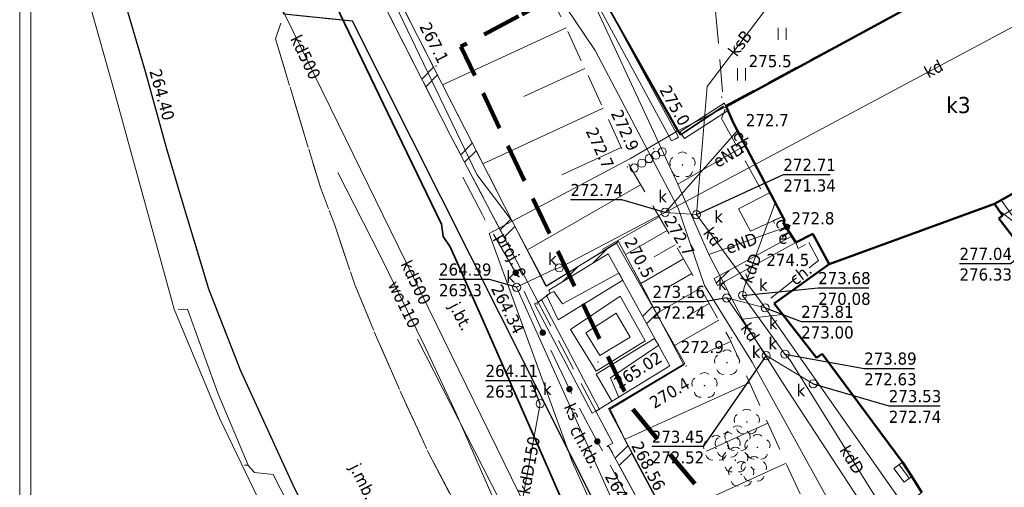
# Model space of a CAD drawing. Header units: metres. Extents: x 7555073 to 7555217, y 5506384 to 5506588.
# Tile 22 of 32: x 7555073 to 7555134, y 5506507 to 5506536. Entities that reach past the tile are written whole.
import ezdxf
from ezdxf.enums import TextEntityAlignment as Align

# ---------------------------------------------------------------- set-up
doc = ezdxf.new("R2010")
doc.units = ezdxf.units.M
doc.header["$LTSCALE"] = 2
doc.header["$MEASUREMENT"] = 0
for name, pattern in [('1.0_0.5', [1.5, 1, -0.5]), ('1.5_0.5', [2, 1.5, -0.5]), ('219-500', [0]), ('4', [1.8, 1.2, -0.6])]:
    doc.linetypes.add(name, pattern=pattern)
doc.layers.get('0').update_dxf_attribs({"color": 2, "linetype": 'CONTINUOUS', "lineweight": 5})
for name, color, linetype in [('000 Inne (niezydentyfikowane)', 7, 'CONTINUOUS'), ('218-kontur użytku gruntowego', 7, 'CONTINUOUS'), ('219-działka ewidencyjna', 7, 'CONTINUOUS'), ('312-budynek ewidencyjny', 7, 'CONTINUOUS'), ('312-oznaczenie budynku ewidencyjnego-Atr117', 7, 'CONTINUOUS'), ('352-schody', 7, 'CONTINUOUS'), ('chodnik', 7, 'CONTINUOUS'), ('chodnik-Atr17', 7, 'CONTINUOUS'), ('drzewo liściaste', 7, 'CONTINUOUS'), ('elektroenergetyczne urządzenie techniczne', 7, 'CONTINUOUS'), ('elektroenergetyczne urządzenie techniczne - ob. projektowany', 7, 'CONTINUOUS'), ('elektroenergetyczne urządzenie techniczne-Atr17', 7, 'CONTINUOUS'), ('inny rodzaj bloku', 7, 'CONTINUOUS'), ('jezdnia', 7, 'CONTINUOUS'), ('jezdnia-Atr17', 7, 'CONTINUOUS'), ('krawężnik', 7, 'CONTINUOUS'), ('Obszar opracowania', 7, 'CONTINUOUS'), ('obudowa ochronna przewodu', 7, 'CONTINUOUS'), ('ogrodzenie trwałe', 7, 'CONTINUOUS'), ('pikieta naturalna', 7, 'CONTINUOUS'), ('pikieta naturalna-Atr2', 7, 'CONTINUOUS'), ('pikieta sztuczna', 7, 'CONTINUOUS'), ('pikieta sztuczna-Atr2', 7, 'CONTINUOUS'), ('podpora (punkt)', 7, 'CONTINUOUS'), ('Prezentacja użytków', 7, 'CONTINUOUS'), ('przewód elektroenergetyczny podziemny', 7, 'CONTINUOUS'), ('przewód elektroenergetyczny podziemny - ob. projektowany', 7, 'CONTINUOUS'), ('przewód elektroenergetyczny podziemny - ob. projektowany-Atr1', 7, 'CONTINUOUS'), ('przewód elektroenergetyczny podziemny-Atr1', 7, 'CONTINUOUS'), ('przewód kanalizacyjny', 7, 'CONTINUOUS'), ('przewód kanalizacyjny-Atr1', 7, 'CONTINUOUS'), ('przewód telekomunikacyjny podziemny', 7, 'CONTINUOUS'), ('przewód wodociągowy', 7, 'CONTINUOUS'), ('przewód wodociągowy-Atr1', 7, 'CONTINUOUS'), ('Ramki i opis wydruku', 7, 'CONTINUOUS'), ('rzedna', 7, 'CONTINUOUS'), ('rzedna-Atr2', 7, 'CONTINUOUS'), ('rzedna-Atr3', 7, 'CONTINUOUS'), ('skarpa nieumocniona', 7, 'CONTINUOUS'), ('studnia kanalizacyjna', 7, 'CONTINUOUS'), ('studnia kanalizacyjna-Atr17', 7, 'CONTINUOUS'), ('trawnik', 7, 'CONTINUOUS'), ('właz do komory lub kanału - okrągły', 7, 'CONTINUOUS'), ('właz do komory lub kanału - okrągły-Atr17', 7, 'CONTINUOUS'), ('ściana oporowa (linia)', 7, 'CONTINUOUS'), ('ściana oporowa (poligon)', 7, 'CONTINUOUS')]:
    doc.layers.add(name, color=color, linetype=linetype)
doc.styles.get("Standard").update_dxf_attribs({"font": 'verdana.ttf', "width": 0.75})
doc.linetypes.add('902-500', pattern='A,3.75,0,[1,ksztalty.shx,S=0.5,R=0,X=0,Y=0],3.75', length=7.5)
doc.linetypes.add('otdn_500', pattern='A,5,0,[21,ksztalty.shx,S=0.5,R=0,X=0,Y=0]', length=5)

# ---------------------------------------------------------------- blocks, each defined once
blk = doc.blocks.new('TU04')
at = {"color": 0, "linetype": 'Continuous', "lineweight": 13}
for p, q in [((0, 0), (0, 0.75)), ((0.5, 0), (0.5, 0.75))]:
    blk.add_line(p, q, dxfattribs=at)
blk = doc.blocks.new('PW01')
at = {"linetype": 'Continuous', "lineweight": 13}
h = blk.add_hatch(color=0, dxfattribs=at)
edge = h.paths.add_edge_path()
edge.add_arc((0, 0), 0.045, 0, 360)
blk = doc.blocks.new('US22')
at = {"color": 0, "linetype": 'Continuous', "lineweight": 13}
blk.add_circle((0, 0), 0.25, dxfattribs=at)
blk = doc.blocks.new('IB04')
at = {"color": 0, "linetype": 'Continuous', "lineweight": 13}
blk.add_circle((0, 0), 0.25, dxfattribs=at)
blk = doc.blocks.new('OP021')
at = {"linetype": 'Continuous', "lineweight": 13}
h = blk.add_hatch(color=0, dxfattribs=at)
edge = h.paths.add_edge_path()
edge.add_arc((0, 0), 0.05, 0, 360)
at = {"color": 0, "linetype": 'Continuous', "lineweight": 13}
for centre, start, end in [((0, 0.4), 49.272, 130.728), ((-0.38, 0.124), 121.308, 202.548), ((0.38, 0.124), 337.452, 58.692), ((-0.235, -0.324), 193.221, 274.871), ((0.235, -0.324), 265.129, 346.779)]:
    blk.add_arc(centre, 0.4, start, end, dxfattribs=at)
blk = doc.blocks.new('US25')
at = {"linetype": 'Continuous', "lineweight": 0}
h = blk.add_hatch(color=0, dxfattribs=at)
edge = h.paths.add_edge_path()
edge.add_arc((0, 0), 0.2, 0, 360)
blk = doc.blocks.new('US15')
at = {"color": 0, "linetype": 'Continuous', "lineweight": 13}
blk.add_circle((0, 0), 0.25, dxfattribs=at)

msp = doc.modelspace()

# ---------------------------------------------------------------- linework, layer by layer
at = {"layer": '000 Inne (niezydentyfikowane)', "color": 7, "linetype": 'Continuous', "lineweight": 13}
for p, q in [((7555107.11, 5506535.2), (7555099.48, 5506531.68)), ((7555108.26, 5506532.7), (7555104.49, 5506530.97)), ((7555109.39, 5506530.24), (7555101.96, 5506526.81)), ((7555110.51, 5506527.82), (7555106.84, 5506526.13)), ((7555111.7, 5506525.52), (7555104.72, 5506521.49)), ((7555112.84, 5506523.54), (7555109.32, 5506521.51)), ((7555113.34, 5506522.68), (7555110.77, 5506521.2)), ((7555113.84, 5506521.81), (7555112.54, 5506521.06)), ((7555114.35, 5506520.93), (7555111.72, 5506519.41)), ((7555114.87, 5506520.04), (7555113.54, 5506519.27)), ((7555115.4, 5506519.13), (7555112.69, 5506517.56)), ((7555115.94, 5506518.18), (7555114.57, 5506517.39)), ((7555116.53, 5506517.16), (7555113.75, 5506515.56)), ((7555117.27, 5506515.84), (7555115.79, 5506515.17)), ((7555118.43, 5506513.28), (7555110.71, 5506509.78)), ((7555119.57, 5506510.78), (7555115.78, 5506509.06)), ((7555120.69, 5506508.31), (7555113.26, 5506504.94))]:
    msp.add_line(p, q, dxfattribs=at)
at = {"layer": '218-kontur użytku gruntowego', "color": 7, "linetype": 'Continuous', "lineweight": 18, "flags": 128}
for points in [[(7555087.72, 5506555.05), (7555101.58, 5506526.15)], [(7555101.58, 5506526.15), (7555087.72, 5506555.05)], [(7555079.19, 5506531.31), (7555075.79, 5506543.39)], [(7555075.79, 5506543.39), (7555079.19, 5506531.31)], [(7555139.41, 5506542.53), (7555117.17, 5506530.44)], [(7555117.17, 5506530.44), (7555139.41, 5506542.53)], [(7555082.9, 5506517.84), (7555079.19, 5506531.31)], [(7555079.19, 5506531.31), (7555082.9, 5506517.84)], [(7555117.17, 5506530.44), (7555113.97, 5506528.82)], [(7555113.97, 5506528.82), (7555117.17, 5506530.44)], [(7555113.97, 5506528.82), (7555111.07, 5506527.13)], [(7555111.07, 5506527.13), (7555113.97, 5506528.82)], [(7555111.07, 5506527.13), (7555103.77, 5506523.27)], [(7555103.77, 5506523.27), (7555111.07, 5506527.13)], [(7555101.58, 5506526.15), (7555103.77, 5506523.27)], [(7555103.77, 5506523.27), (7555101.58, 5506526.15)], [(7555103.77, 5506523.27), (7555105.86, 5506519.25)], [(7555105.86, 5506519.25), (7555103.77, 5506523.27)], [(7555105.86, 5506519.25), (7555110.22, 5506521.9)], [(7555110.22, 5506521.9), (7555105.86, 5506519.25)], [(7555110.22, 5506521.9), (7555114.43, 5506514.47)], [(7555114.43, 5506514.47), (7555110.22, 5506521.9)], [(7555085.72, 5506511.05), (7555082.9, 5506517.84)], [(7555082.9, 5506517.84), (7555085.72, 5506511.05)], [(7555114.43, 5506514.47), (7555109.72, 5506511.68)], [(7555109.72, 5506511.68), (7555114.43, 5506514.47)], [(7555109.72, 5506511.68), (7555115.9, 5506500.17)], [(7555115.9, 5506500.17), (7555109.72, 5506511.68)], [(7555090.44, 5506501.25), (7555085.72, 5506511.05)], [(7555085.72, 5506511.05), (7555090.44, 5506501.25)]]:
    msp.add_lwpolyline(points, dxfattribs=at)
at = {"layer": '219-działka ewidencyjna', "color": 7, "linetype": '219-500', "lineweight": 18, "flags": 128}
for points in [[(7555087.72, 5506555.05), (7555101.58, 5506526.15)], [(7555075.79, 5506543.39), (7555079.19, 5506531.31)], [(7555139.41, 5506542.53), (7555117.17, 5506530.44)], [(7555113.97, 5506528.82), (7555107.56, 5506540.28)], [(7555079.19, 5506531.31), (7555082.9, 5506517.84)], [(7555117.17, 5506530.44), (7555113.97, 5506528.82)], [(7555113.97, 5506528.82), (7555111.07, 5506527.13)], [(7555111.07, 5506527.13), (7555103.77, 5506523.27)], [(7555101.58, 5506526.15), (7555103.77, 5506523.27)], [(7555103.77, 5506523.27), (7555102.35, 5506522.51)], [(7555103.77, 5506523.27), (7555105.86, 5506519.25)], [(7555102.35, 5506522.51), (7555107.48, 5506508.42)], [(7555110.22, 5506521.9), (7555105.86, 5506519.25)], [(7555110.22, 5506521.9), (7555114.43, 5506514.47)], [(7555082.9, 5506517.84), (7555085.72, 5506511.05)], [(7555114.43, 5506514.47), (7555109.72, 5506511.68)], [(7555109.72, 5506511.68), (7555115.9, 5506500.17)], [(7555085.72, 5506511.05), (7555090.44, 5506501.25)], [(7555107.48, 5506508.42), (7555115.66, 5506490.19)]]:
    msp.add_lwpolyline(points, dxfattribs=at)
at = {"layer": '312-budynek ewidencyjny', "color": 7, "linetype": 'Continuous', "lineweight": 50, "flags": 128}
for points in [[(7555116.99, 5506530.34), (7555139.41, 5506542.53)], [(7555145.61, 5506531.04), (7555133.55, 5506524.34)], [(7555117.45, 5506529.31), (7555116.99, 5506530.34)], [(7555120.62, 5506523.29), (7555117.45, 5506529.31)], [(7555133.55, 5506524.34), (7555123.34, 5506520.62)], [(7555123.34, 5506520.62), (7555133.55, 5506524.34)], [(7555133.55, 5506524.34), (7555134.05, 5506523.62)], [(7555134.05, 5506523.62), (7555133.82, 5506523.43)], [(7555120.5, 5506523.18), (7555120.62, 5506523.29)], [(7555121.04, 5506522.34), (7555120.5, 5506523.18)], [(7555133.82, 5506523.43), (7555140.35, 5506514.98)], [(7555121.29, 5506521.94), (7555121.04, 5506522.34)], [(7555122.33, 5506522.49), (7555121.29, 5506521.94)], [(7555123.34, 5506520.62), (7555122.33, 5506522.49)], [(7555119.95, 5506518.17), (7555123.34, 5506520.62)], [(7555122.56, 5506514.83), (7555119.95, 5506518.17)], [(7555122.92, 5506515.08), (7555122.56, 5506514.83)], [(7555127.88, 5506508.37), (7555122.92, 5506515.08)], [(7555128.45, 5506507.49), (7555127.88, 5506508.37)], [(7555129.08, 5506506.51), (7555128.45, 5506507.49)]]:
    msp.add_lwpolyline(points, dxfattribs=at)
at = {"layer": '352-schody', "color": 7, "linetype": 'Continuous', "lineweight": 18, "flags": 128}
for points in [[(7555119.7, 5506525.03), (7555117.75, 5506524.03), (7555118.5, 5506522.65), (7555120.48, 5506523.56)], [(7555119.7, 5506525.03), (7555117.75, 5506524.03), (7555118.5, 5506522.65), (7555120.48, 5506523.56)], [(7555128.45, 5506507.49), (7555127.99, 5506507.14), (7555127.35, 5506507.98), (7555127.88, 5506508.37)], [(7555128.45, 5506507.49), (7555127.99, 5506507.14), (7555127.35, 5506507.98), (7555127.88, 5506508.37)]]:
    msp.add_lwpolyline(points, close=True, dxfattribs=at)
msp.add_lwpolyline([(7555127.679, 5506508.222), (7555128.301, 5506507.376)], dxfattribs=at)
at = {"layer": 'chodnik', "color": 7, "linetype": '1.0_0.5', "lineweight": 18, "flags": 128}
for points in [[(7555175.861, 5506449.126), (7555174.68, 5506449.74), (7555163.66, 5506457), (7555157.92, 5506460.76), (7555157.71, 5506460.45), (7555147.49, 5506466.66), (7555148.45, 5506468.34), (7555133.26, 5506478.27), (7555132.8, 5506477.59), (7555132.55, 5506477.17), (7555121.42, 5506483.74), (7555114.53, 5506493.69), (7555114.9, 5506493.96), (7555116.34, 5506494.9), (7555114.4, 5506498.05), (7555115.53, 5506498.67), (7555115.31, 5506499.1), (7555109.71, 5506509.41), (7555109.98, 5506509.55), (7555108.94, 5506511.52), (7555105.38, 5506518.27), (7555099.97, 5506528.55), (7555091.35, 5506545.48), (7555087, 5506554.34), (7555085.27, 5506559.01), (7555084.04, 5506563.32), (7555083.88, 5506564.97), (7555083.69, 5506566.231)], [(7555082.365, 5506565.564), (7555082.46, 5506564.73), (7555082.82, 5506562.22), (7555083.32, 5506559.79), (7555084.81, 5506554.16), (7555089.67, 5506536.05), (7555093.92, 5506535.62), (7555103.03, 5506517.49), (7555111.69, 5506500.22), (7555109.63, 5506492.28), (7555111.51, 5506489.79), (7555114.08, 5506486.71), (7555116.81, 5506483.75), (7555119.75, 5506481.04), (7555122.95, 5506478.63), (7555126.27, 5506476.37), (7555129.29, 5506476.48), (7555154.37, 5506460.04), (7555161.08, 5506455.79), (7555173.324, 5506447.754)]]:
    msp.add_lwpolyline(points, dxfattribs=at)
for points in [[(7555116.7, 5506529.61), (7555119.34, 5506524.85), (7555119.7, 5506525.03), (7555117.45, 5506529.31), (7555116.99, 5506530.34)], [(7555120.9, 5506522.58), (7555120.5, 5506523.18), (7555120.62, 5506523.29), (7555120.48, 5506523.56), (7555119.9, 5506523.3), (7555120.45, 5506522.25)], [(7555122.09, 5506521.94), (7555122.69, 5506520.83), (7555119.6, 5506518.4), (7555119.95, 5506518.17), (7555123.34, 5506520.62), (7555122.33, 5506522.49), (7555121.29, 5506521.94), (7555121.44, 5506521.58)], [(7555159.19, 5506470.98), (7555159.99, 5506471.91), (7555142.97, 5506486.48), (7555143.85, 5506487.27), (7555147.59, 5506489.95), (7555160.87, 5506472.52), (7555161.29, 5506472.78), (7555158.12, 5506476.95), (7555147.77, 5506490.76), (7555143.45, 5506487.59), (7555137.73, 5506494.34), (7555136.98, 5506493.65), (7555135.39, 5506495.58), (7555136.14, 5506496.25), (7555128.26, 5506505.93), (7555129.08, 5506506.51), (7555128.8, 5506506.94), (7555127.66, 5506505.91), (7555129.22, 5506503.95), (7555126.32, 5506501.53), (7555126.16, 5506500.11), (7555133.37, 5506491.32), (7555134.73, 5506490.91), (7555137.32, 5506487.7), (7555139.68, 5506487.63)]]:
    msp.add_lwpolyline(points, close=True, dxfattribs=at)
at = {"layer": 'inny rodzaj bloku', "color": 7, "linetype": 'Continuous', "lineweight": 18, "flags": 128}
msp.add_lwpolyline([(7555137.83, 5506526.72), (7555138.45, 5506525.7), (7555138.55, 5506525.74), (7555139.05, 5506524.8), (7555135.52, 5506522.98), (7555134.88, 5506524.14), (7555134.05, 5506523.62), (7555133.55, 5506524.34)], close=True, dxfattribs=at)
at = {"layer": 'jezdnia', "color": 7, "linetype": '1.5_0.5', "lineweight": 18, "flags": 128}
for points in [[(7555173.324, 5506447.754), (7555161.08, 5506455.79), (7555154.37, 5506460.04), (7555129.29, 5506476.48), (7555126.27, 5506476.37), (7555122.95, 5506478.63), (7555119.75, 5506481.04), (7555116.81, 5506483.75), (7555114.08, 5506486.71), (7555111.51, 5506489.79), (7555109.63, 5506492.28), (7555106.87, 5506495.72), (7555105.56, 5506497.61), (7555103.67, 5506500.24), (7555102.27, 5506502.4), (7555100.93, 5506504.53), (7555098.56, 5506509.03), (7555097.92, 5506510.46), (7555096.83, 5506512.83), (7555095.2, 5506516.55), (7555094.04, 5506519.39), (7555092.8, 5506523.08), (7555091.93, 5506525.34), (7555089.16, 5506534.52), (7555089.67, 5506536.05), (7555084.81, 5506554.16), (7555083.32, 5506559.79), (7555082.82, 5506562.22), (7555082.46, 5506564.73), (7555082.365, 5506565.564)], [(7555074.05, 5506556.67), (7555074.44, 5506555.31), (7555074.97, 5506553.37), (7555077.19, 5506545.88), (7555081.14, 5506532.42), (7555082.42, 5506527.79), (7555083.3, 5506524.88), (7555085.05, 5506519.06), (7555087, 5506514.06)], [(7555087, 5506514.06), (7555089.09, 5506509.48), (7555090.25, 5506506.95), (7555092.14, 5506503.13), (7555093.15, 5506501.24), (7555095.88, 5506496.77), (7555097.63, 5506494.1), (7555099.95, 5506490.75), (7555101.78, 5506488.39), (7555105.05, 5506484.55), (7555109.59, 5506479.53), (7555116.82, 5506472.99), (7555120.82, 5506470.16), (7555136.29, 5506460.07), (7555161.06, 5506444.05), (7555162.74, 5506442.7), (7555163.228, 5506442.289)]]:
    msp.add_lwpolyline(points, dxfattribs=at)
msp.add_lwpolyline([(7555089.16, 5506534.52), (7555091.93, 5506525.34), (7555092.8, 5506523.08), (7555094.04, 5506519.39), (7555095.2, 5506516.55), (7555096.83, 5506512.83), (7555097.92, 5506510.46), (7555098.56, 5506509.03), (7555100.93, 5506504.53), (7555102.27, 5506502.4), (7555103.67, 5506500.24), (7555105.56, 5506497.61), (7555106.87, 5506495.72), (7555108.37, 5506493.8), (7555109.63, 5506492.28), (7555111.69, 5506500.22), (7555103.03, 5506517.49), (7555093.92, 5506535.62), (7555089.67, 5506536.05)], close=True, dxfattribs=at)
at = {"layer": 'krawężnik', "color": 7, "linetype": 'Continuous', "lineweight": 25, "flags": 128}
for points in [[(7555109.63, 5506492.28), (7555111.69, 5506500.22), (7555103.03, 5506517.49), (7555093.92, 5506535.62), (7555089.67, 5506536.05), (7555084.81, 5506554.16), (7555083.32, 5506559.79), (7555082.82, 5506562.22), (7555082.46, 5506564.73), (7555082.365, 5506565.564)], [(7555161.06, 5506444.05), (7555136.29, 5506460.07), (7555120.82, 5506470.16), (7555116.82, 5506472.99), (7555109.59, 5506479.53), (7555105.05, 5506484.55), (7555101.78, 5506488.39), (7555099.95, 5506490.75), (7555097.63, 5506494.1), (7555095.88, 5506496.77), (7555093.15, 5506501.24), (7555092.14, 5506503.13), (7555090.25, 5506506.95), (7555089.09, 5506509.48), (7555087, 5506514.06), (7555085.05, 5506519.06), (7555083.3, 5506524.88), (7555082.42, 5506527.79), (7555081.14, 5506532.42), (7555077.19, 5506545.88), (7555074.97, 5506553.37), (7555074.44, 5506555.31), (7555074.05, 5506556.67)]]:
    msp.add_lwpolyline(points, dxfattribs=at)
at = {"layer": 'Obszar opracowania', "color": 132, "linetype": '4', "lineweight": 200, "flags": 128}
msp.add_lwpolyline([(7555104.38, 5506536.04), (7555165.53, 5506571.36), (7555193.87, 5506521.52), (7555132.86, 5506485.46), (7555111.22, 5506511.66), (7555100.61, 5506534.05)], close=True, dxfattribs=at)
at = {"layer": 'obudowa ochronna przewodu', "color": 7, "linetype": 'Continuous', "lineweight": 35, "flags": 128}
msp.add_lwpolyline([(7555137.83, 5506471.38), (7555127.82, 5506477.91), (7555124.92, 5506479.75), (7555117.5, 5506484.63), (7555117.05, 5506485.23), (7555116.65, 5506485.86), (7555113.21, 5506491.31), (7555108.84, 5506501.47), (7555105.82, 5506508.4), (7555101.91, 5506517.26), (7555099.95, 5506521.69), (7555099.52, 5506522.32), (7555099.41, 5506523.09), (7555096.36, 5506529.39), (7555092.07, 5506538.3), (7555089, 5506544.57), (7555087.25, 5506548.35), (7555086.82, 5506548.98), (7555086.37, 5506548.75), (7555080.31, 5506546.77), (7555075.78, 5506545.21), (7555075.44, 5506544.62)], dxfattribs=at)
at = {"layer": 'ogrodzenie trwałe', "color": 7, "linetype": '902-500', "lineweight": 35, "flags": 128}
msp.add_lwpolyline([(7555116.85, 5506530.36), (7555114.16, 5506528.6), (7555107.56, 5506540.28), (7555114.1, 5506544.15), (7555116.2, 5506545.36), (7555122.19, 5506548.8), (7555127.41, 5506551.61), (7555138, 5506557.6)], dxfattribs=at)
at = {"layer": 'Prezentacja użytków', "color": 7, "linetype": 'Continuous', "lineweight": 18, "flags": 128}
msp.add_lwpolyline([(7555074.05, 5506384.04), (7555074.05, 5506587.51), (7555216.16, 5506587.51)], dxfattribs=at)
at = {"layer": 'przewód elektroenergetyczny podziemny', "color": 7, "linetype": 'Continuous', "lineweight": 18, "flags": 128}
for points in [[(7555099.146, 5506574.015), (7555099.32, 5506572.44), (7555101.46, 5506565.96), (7555104.01, 5506557.55), (7555102.65, 5506549.38), (7555106.16, 5506542.36), (7555108.75, 5506536.87), (7555112.47, 5506528.84), (7555114, 5506525.56), (7555115.92, 5506521.2), (7555117.99, 5506517.22), (7555120.46, 5506513.3), (7555125.9, 5506504.99), (7555127.31, 5506505.15), (7555130.94, 5506500.1), (7555136.78, 5506492.25)], [(7555097.568, 5506573.22), (7555097.89, 5506571.17), (7555098.88, 5506570.52), (7555102.27, 5506561.75), (7555101.8, 5506559.45), (7555100.75, 5506551.67), (7555103.1, 5506543.81), (7555105.88, 5506538.32), (7555108.9, 5506533.81), (7555114.02, 5506524.06), (7555115.65, 5506519.29), (7555118.59, 5506514.55), (7555124.82, 5506503.3), (7555132.75, 5506494.33), (7555137.29, 5506489.55), (7555145.5, 5506481.21), (7555148.63, 5506477.92), (7555148.95, 5506476.7), (7555151.48, 5506474.69), (7555159.67, 5506468.89), (7555164.33, 5506467.71), (7555187.39, 5506466), (7555198.75, 5506465.17), (7555203.809, 5506464.252)], [(7555118.19, 5506527.97), (7555114, 5506525.56)], [(7555133.96, 5506524.57), (7555136.47, 5506521.13), (7555144.25, 5506522.54)], [(7555115.92, 5506521.2), (7555120.74, 5506522.91)], [(7555083.15, 5506517.8), (7555083.73, 5506517.84), (7555085.6, 5506512.65), (7555087.46, 5506508.19), (7555087.25, 5506508.19), (7555087.47, 5506508.18), (7555087.86, 5506507.74), (7555089.02, 5506507.62), (7555091.88, 5506502.02), (7555095.95, 5506495.54), (7555095.7, 5506494.43), (7555098.43, 5506490.4), (7555101.63, 5506486.23), (7555101.35, 5506485.92), (7555101.64, 5506486.22), (7555103.88, 5506483.76), (7555108.34, 5506478.58), (7555109.7, 5506478.53), (7555111.46, 5506476.68), (7555116.22, 5506472.78), (7555116.28, 5506471.16)], [(7555120.47, 5506517.51), (7555117.99, 5506517.22)]]:
    msp.add_lwpolyline(points, dxfattribs=at)
at = {"layer": 'przewód elektroenergetyczny podziemny - ob. projektowany', "color": 7, "linetype": '1.5_0.5', "lineweight": 18, "flags": 128}
msp.add_lwpolyline([(7555100.73, 5506525.99), (7555101.93, 5506523.65), (7555103.99, 5506520.08), (7555105.66, 5506516.38), (7555107.31, 5506512.89), (7555109.03, 5506509.66), (7555110.94, 5506506.15), (7555112.71, 5506502.63), (7555114.62, 5506499.23), (7555114, 5506498.09), (7555115.06, 5506496.2), (7555115.75, 5506495.07), (7555114.09, 5506493.7), (7555115.15, 5506491.85), (7555117.43, 5506488.56), (7555119.7, 5506485.16), (7555120.98, 5506483.53), (7555123.54, 5506481.91), (7555126.8, 5506479.87), (7555130.35, 5506477.77), (7555135.47, 5506476.11), (7555138.71, 5506473.92), (7555142.17, 5506471.73), (7555145.52, 5506469.65), (7555146.14, 5506466.67), (7555148.82, 5506465.04), (7555152.09, 5506462.91), (7555155.52, 5506460.8), (7555158.73, 5506458.85), (7555162.27, 5506457.2)], dxfattribs=at)
at = {"layer": 'przewód kanalizacyjny', "color": 7, "linetype": 'Continuous', "lineweight": 18, "flags": 128}
for points in [[(7555116.08, 5506482.61), (7555107.45, 5506499.8), (7555087.43, 5506540.77), (7555080.593, 5506564.671)], [(7555141.16, 5506555.69), (7555122.61, 5506540.54), (7555115.81, 5506531.58), (7555115.15, 5506523.67)], [(7555113.22, 5506523.81), (7555143.17, 5506539.82)], [(7555113.22, 5506523.81), (7555113.42, 5506524.03), (7555117.68, 5506528.86)], [(7555120.01, 5506524.4), (7555118.09, 5506519.17), (7555118, 5506518.68)], [(7555114.72, 5506495.39), (7555114.6, 5506495.66), (7555114.52, 5506495.85), (7555104.05, 5506519.18), (7555106.38, 5506520.31), (7555106.68, 5506520.38), (7555106.94, 5506520.52), (7555107.12, 5506520.61), (7555112.96, 5506523.68), (7555113.22, 5506523.81)], [(7555113.22, 5506523.81), (7555115.15, 5506523.67)], [(7555115.15, 5506523.67), (7555119.4, 5506517.91)], [(7555133.84, 5506523.92), (7555136.23, 5506522.08)], [(7555133.03, 5506495.32), (7555132.76, 5506495.74), (7555120.94, 5506514.67), (7555120.62, 5506515.05), (7555120.33, 5506515.46), (7555118.29, 5506518.28), (7555118, 5506518.68)], [(7555119.4, 5506517.91), (7555117.02, 5506518.52), (7555119.46, 5506514.96), (7555122.36, 5506513.22)], [(7555119.4, 5506517.91), (7555128.03, 5506505.61), (7555135.29, 5506496.56), (7555143.02, 5506486.94)], [(7555105.5, 5506511.99), (7555103.35, 5506500.23)]]:
    msp.add_lwpolyline(points, dxfattribs=at)
at = {"layer": 'przewód telekomunikacyjny podziemny', "color": 7, "linetype": 'Continuous', "lineweight": 18, "flags": 128}
msp.add_lwpolyline([(7555137.83, 5506471.38), (7555127.82, 5506477.91), (7555124.92, 5506479.75), (7555117.5, 5506484.63), (7555117.05, 5506485.23), (7555116.65, 5506485.86), (7555113.21, 5506491.31), (7555108.84, 5506501.47), (7555105.82, 5506508.4), (7555101.91, 5506517.26), (7555099.95, 5506521.69), (7555099.52, 5506522.32), (7555099.41, 5506523.09), (7555096.36, 5506529.39), (7555092.07, 5506538.3), (7555089, 5506544.57), (7555087.25, 5506548.35), (7555086.82, 5506548.98), (7555086.37, 5506548.75), (7555080.31, 5506546.77), (7555075.78, 5506545.21), (7555075.44, 5506544.62)], dxfattribs=at)
at = {"layer": 'przewód wodociągowy', "color": 7, "linetype": 'Continuous', "lineweight": 18, "flags": 128}
for points in [[(7555119.96, 5506478.55), (7555116.45, 5506481.09), (7555113.05, 5506485.12), (7555111.54, 5506488.14), (7555107.55, 5506495.51), (7555103.81, 5506503.38), (7555100.31, 5506511.38), (7555098.44, 5506515.4), (7555095.57, 5506521.22), (7555093.01, 5506526.28)], [(7555167.101, 5506444.386), (7555156.13, 5506452.09), (7555149.33, 5506456.7), (7555141.48, 5506462.48), (7555136.35, 5506466.27), (7555127.09, 5506472.21), (7555119.36, 5506477.84), (7555116.83, 5506479.95), (7555111.26, 5506488.78), (7555108.55, 5506492.88), (7555104.97, 5506502.19), (7555100.47, 5506510.97), (7555097.92, 5506515.98)]]:
    msp.add_lwpolyline(points, dxfattribs=at)
at = {"layer": 'Ramki i opis wydruku', "color": 7, "linetype": 'Continuous', "lineweight": 13, "flags": 128}
for points in [[(7555073.36, 5506383.53), (7555216.86, 5506383.53), (7555216.86, 5506588.03), (7555073.36, 5506588.03)], [(7555216.16, 5506429.04), (7555131.16, 5506429.04), (7555131.16, 5506384.04), (7555074.05, 5506384.04), (7555074.05, 5506587.51), (7555216.16, 5506587.51)]]:
    msp.add_lwpolyline(points, close=True, dxfattribs=at)
at = {"layer": 'rzedna-Atr2', "color": 7, "flags": 128}
for points in [[(7555115.15, 5506523.67), (7555120.52, 5506526.14), (7555123.406, 5506526.14)], [(7555113.22, 5506523.81), (7555110.55, 5506524.58), (7555107.372, 5506524.58)], [(7555136.23, 5506522.08), (7555134.57, 5506520.64), (7555131.398, 5506520.64)], [(7555104.05, 5506519.18), (7555102.37, 5506519.67), (7555099.256, 5506519.67)], [(7555118, 5506518.68), (7555122.67, 5506519.14), (7555125.805, 5506519.14)], [(7555117.02, 5506518.52), (7555115.62, 5506518.29), (7555112.442, 5506518.29)], [(7555119.4, 5506517.91), (7555121.62, 5506517.06), (7555124.755, 5506517.06)], [(7555120.62, 5506515.05), (7555125.51, 5506514.17), (7555128.624, 5506514.17)], [(7555119.46, 5506514.96), (7555115.57, 5506509.34), (7555112.392, 5506509.34)], [(7555105.5, 5506511.99), (7555104.95, 5506513.41), (7555102.128, 5506513.41)], [(7555122.36, 5506513.22), (7555127.03, 5506511.85), (7555130.208, 5506511.85)]]:
    msp.add_lwpolyline(points, dxfattribs=at)
at = {"layer": 'skarpa nieumocniona', "color": 7, "linetype": '1.0_0.5', "lineweight": 18, "flags": 128}
msp.add_lwpolyline([(7555099.5, 5506556.79), (7555106.07, 5506543.41), (7555105.2, 5506540.55), (7555104.96, 5506539.64), (7555106.82, 5506535.82), (7555111.04, 5506526.67), (7555117.19, 5506516.02), (7555123.81, 5506501.44), (7555138.09, 5506485.05), (7555148.91, 5506477.64), (7555157.02, 5506471.33), (7555168.37, 5506463.08), (7555176.2, 5506461.32), (7555186.76, 5506455.03), (7555176.28, 5506449.36), (7555175.42, 5506450.03), (7555164.19, 5506457.57), (7555162.21, 5506459.2), (7555158.63, 5506462.32), (7555158.37, 5506461.96), (7555149.03, 5506467.6), (7555149.89, 5506469.1), (7555133.68, 5506479.81), (7555133.55, 5506479.65), (7555133.32, 5506479.81), (7555132.62, 5506478.81), (7555122.86, 5506485.17), (7555116.17, 5506493.96), (7555118.98, 5506495.88), (7555116.56, 5506500.34), (7555115.87, 5506500.02), (7555110.72, 5506509.75), (7555110.54, 5506510.16), (7555109.82, 5506511.66), (7555114.37, 5506514.39), (7555110.34, 5506522.02), (7555105.9, 5506519.26), (7555103.77, 5506523.27), (7555096.03, 5506538.44), (7555090.24, 5506549.78), (7555087.72, 5506555.05), (7555086.08, 5506559.53), (7555084.89, 5506563.61), (7555084.6, 5506564.92), (7555085.81, 5506565.97), (7555086.18, 5506566.02), (7555093.86, 5506566.99)], close=True, dxfattribs=at)
msp.add_lwpolyline([(7555099.5, 5506556.79), (7555106.07, 5506543.41), (7555105.2, 5506540.55), (7555104.96, 5506539.64), (7555106.82, 5506535.82), (7555111.04, 5506526.67), (7555117.19, 5506516.02), (7555123.81, 5506501.44), (7555138.09, 5506485.05), (7555148.91, 5506477.64), (7555157.02, 5506471.33), (7555168.37, 5506463.08), (7555176.2, 5506461.32), (7555186.76, 5506455.03), (7555176.28, 5506449.36), (7555175.42, 5506450.03), (7555164.19, 5506457.57), (7555162.21, 5506459.2), (7555158.63, 5506462.32), (7555158.37, 5506461.96), (7555149.03, 5506467.6), (7555149.89, 5506469.1), (7555133.68, 5506479.81), (7555133.55, 5506479.65), (7555133.32, 5506479.81), (7555132.62, 5506478.81), (7555122.86, 5506485.17), (7555116.17, 5506493.96), (7555118.98, 5506495.88), (7555116.56, 5506500.34), (7555115.87, 5506500.02), (7555110.72, 5506509.75), (7555110.54, 5506510.16), (7555109.82, 5506511.66), (7555114.37, 5506514.39), (7555110.34, 5506522.02), (7555105.9, 5506519.26), (7555103.77, 5506523.27), (7555096.03, 5506538.44), (7555090.24, 5506549.78), (7555087.72, 5506555.05), (7555086.08, 5506559.53), (7555084.89, 5506563.61), (7555084.6, 5506564.92), (7555085.81, 5506565.97), (7555086.18, 5506566.02), (7555093.86, 5506566.99)], close=True, dxfattribs=at)
at = {"layer": 'trawnik', "color": 7, "linetype": '1.0_0.5', "lineweight": 18, "flags": 128}
msp.add_lwpolyline([(7555116.84, 5506541.97), (7555116.33, 5506541.34), (7555116.09, 5506540.59), (7555116.26, 5506539.52), (7555116.43, 5506538.52), (7555116.22, 5506537.54), (7555116.85, 5506530.36), (7555132.98, 5506539.04), (7555132.55, 5506539.83), (7555132.12, 5506541.33), (7555131.61, 5506543.14), (7555131.58, 5506544.44), (7555129.95, 5506544.08), (7555128.2, 5506543.13), (7555127.44, 5506544.68), (7555128.47, 5506545.44), (7555129.72, 5506545.85), (7555129.22, 5506546.94), (7555129.66, 5506548.11), (7555129.25, 5506548.39), (7555129, 5506549.11), (7555128.95, 5506549.94), (7555129.17, 5506550.6), (7555129.71, 5506551.27), (7555130.52, 5506551.77), (7555136.16, 5506555.12), (7555137.18, 5506556.68), (7555138, 5506557.6), (7555127.41, 5506551.61), (7555122.19, 5506548.8), (7555116.2, 5506545.36), (7555116.99, 5506544), (7555117.24, 5506543.34), (7555117.32, 5506542.68)], close=True, dxfattribs=at)
at = {"layer": 'ściana oporowa (linia)', "color": 0, "lineweight": 18}
for p, q in [((7555113.61, 5506528.221), (7555107.22, 5506540.031)), ((7555117.126, 5506530.13), (7555116.99, 5506530.34)), ((7555117.126, 5506530.13), (7555114.406, 5506528.37)), ((7555114.406, 5506528.37), (7555114.27, 5506528.58)), ((7555113.61, 5506528.221), (7555113.83, 5506528.34)), ((7555106.887, 5506518.156), (7555110.354, 5506520.056)), ((7555110.354, 5506520.056), (7555110.48, 5506519.84)), ((7555106.339, 5506518.93), (7555106.12, 5506518.81)), ((7555106.339, 5506518.93), (7555106.887, 5506518.156)), ((7555105.601, 5506518.387), (7555105.38, 5506518.27)), ((7555105.601, 5506518.387), (7555109.161, 5506511.637)), ((7555107.377, 5506516.584), (7555110.434, 5506518.631)), ((7555110.434, 5506518.631), (7555111.987, 5506515.871)), ((7555108.965, 5506513.992), (7555107.377, 5506516.584)), ((7555108.959, 5506513.819), (7555112.555, 5506516.02)), ((7555111.987, 5506515.871), (7555108.965, 5506513.992)), ((7555112.555, 5506516.02), (7555112.69, 5506515.81)), ((7555109.918, 5506512.146), (7555108.959, 5506513.819)), ((7555109.918, 5506512.146), (7555110.14, 5506512.26)), ((7555109.161, 5506511.637), (7555108.94, 5506511.52))]:
    msp.add_line(p, q, dxfattribs=at)
at = {"layer": 'ściana oporowa (linia)', "color": 0, "linetype": 'otdn_500', "lineweight": 18}
for p, q in [((7555114.05, 5506528.459), (7555107.66, 5506540.269)), ((7555116.854, 5506530.55), (7555114.134, 5506528.79)), ((7555116.854, 5506530.55), (7555116.99, 5506530.34)), ((7555114.05, 5506528.459), (7555113.83, 5506528.34)), ((7555114.134, 5506528.79), (7555114.27, 5506528.58)), ((7555106.613, 5506517.164), (7555110.606, 5506519.624)), ((7555110.606, 5506519.624), (7555110.48, 5506519.84)), ((7555105.901, 5506518.69), (7555106.12, 5506518.81)), ((7555105.901, 5506518.69), (7555106.613, 5506517.164)), ((7555105.159, 5506518.153), (7555105.38, 5506518.27)), ((7555105.159, 5506518.153), (7555108.719, 5506511.403)), ((7555108.323, 5506516.376), (7555110.186, 5506517.589)), ((7555110.186, 5506517.589), (7555111.053, 5506516.109)), ((7555109.195, 5506514.968), (7555108.323, 5506516.376)), ((7555111.053, 5506516.109), (7555109.195, 5506514.968)), ((7555112.825, 5506515.599), (7555112.69, 5506515.81)), ((7555109.841, 5506513.581), (7555112.825, 5506515.599)), ((7555110.362, 5506512.374), (7555109.841, 5506513.581)), ((7555110.362, 5506512.374), (7555110.14, 5506512.26)), ((7555108.719, 5506511.403), (7555108.94, 5506511.52))]:
    msp.add_line(p, q, dxfattribs=at)
at = {"layer": 'ściana oporowa (poligon)', "color": 7, "linetype": 'Continuous', "lineweight": 18, "flags": 128}
for points in [[(7555091.35, 5506545.48), (7555099.97, 5506528.55), (7555105.38, 5506518.27), (7555106.12, 5506518.81), (7555106.03, 5506519.01), (7555109.71, 5506521.25), (7555113.5, 5506514.32), (7555108.94, 5506511.52), (7555109.98, 5506509.55), (7555109.71, 5506509.41), (7555115.31, 5506499.1), (7555116.3, 5506499.63), (7555118.24, 5506496.04), (7555117.93, 5506495.85), (7555116.34, 5506494.9), (7555114.9, 5506493.96), (7555122.15, 5506484.47), (7555132.8, 5506477.59), (7555133.26, 5506478.27), (7555133.6, 5506478.77), (7555148.78, 5506468.92)], [(7555091.35, 5506545.48), (7555099.97, 5506528.55), (7555105.38, 5506518.27), (7555106.12, 5506518.81), (7555106.03, 5506519.01), (7555109.71, 5506521.25), (7555113.5, 5506514.32), (7555108.94, 5506511.52), (7555109.98, 5506509.55), (7555109.71, 5506509.41), (7555115.31, 5506499.1), (7555116.3, 5506499.63), (7555118.24, 5506496.04), (7555117.93, 5506495.85), (7555116.34, 5506494.9), (7555114.9, 5506493.96), (7555122.15, 5506484.47), (7555132.8, 5506477.59), (7555133.26, 5506478.27), (7555133.6, 5506478.77), (7555148.78, 5506468.92)], [(7555149.89, 5506469.1), (7555133.68, 5506479.81), (7555133.55, 5506479.65), (7555133.32, 5506479.81), (7555132.62, 5506478.81), (7555122.86, 5506485.17), (7555116.17, 5506493.96), (7555118.98, 5506495.88), (7555116.56, 5506500.34), (7555115.87, 5506500.02), (7555110.72, 5506509.75), (7555110.54, 5506510.16), (7555109.82, 5506511.66), (7555114.37, 5506514.39), (7555110.34, 5506522.02), (7555105.9, 5506519.26), (7555103.77, 5506523.27), (7555096.03, 5506538.44)], [(7555149.89, 5506469.1), (7555133.68, 5506479.81), (7555133.55, 5506479.65), (7555133.32, 5506479.81), (7555132.62, 5506478.81), (7555122.86, 5506485.17), (7555116.17, 5506493.96), (7555118.98, 5506495.88), (7555116.56, 5506500.34), (7555115.87, 5506500.02), (7555110.72, 5506509.75), (7555110.54, 5506510.16), (7555109.82, 5506511.66), (7555114.37, 5506514.39), (7555110.34, 5506522.02), (7555105.9, 5506519.26), (7555103.77, 5506523.27), (7555096.03, 5506538.44)], [(7555098.194, 5506532.039), (7555098.923, 5506532.769)], [(7555098.432, 5506531.571), (7555099.162, 5506532.301)], [(7555100.593, 5506527.367), (7555101.312, 5506528.087)], [(7555100.836, 5506526.904), (7555101.551, 5506527.619)], [(7555103.031, 5506522.734), (7555103.701, 5506523.405)], [(7555103.274, 5506522.271), (7555103.945, 5506522.941)], [(7555108.725, 5506520.651), (7555109.692, 5506521.617)], [(7555106.918, 5506519.551), (7555107.823, 5506520.455)], [(7555116.38, 5506519.44), (7555117.165, 5506520.225)], [(7555111.824, 5506517.385), (7555112.455, 5506518.016)], [(7555112.074, 5506516.928), (7555112.699, 5506517.553)], [(7555110.136, 5506508.626), (7555110.907, 5506509.397)], [(7555110.385, 5506508.168), (7555111.152, 5506508.935)]]:
    msp.add_lwpolyline(points, dxfattribs=at)
msp.add_lwpolyline([(7555121.04, 5506522.34), (7555116.24, 5506519.72), (7555116.45, 5506519.3), (7555121.29, 5506521.94)], close=True, dxfattribs=at)
msp.add_lwpolyline([(7555121.04, 5506522.34), (7555116.24, 5506519.72), (7555116.45, 5506519.3), (7555121.29, 5506521.94)], close=True, dxfattribs=at)

# ---------------------------------------------------------------- block references
at = {"layer": 'drzewo liściaste', "color": 7, "linetype": 'Continuous', "lineweight": 18}
for p in [(7555114.29, 5506526.74), (7555117.04, 5506514.52), (7555115.65, 5506513.11), (7555118.26, 5506510.86), (7555117.08, 5506509.42), (7555117.69, 5506509.83), (7555116.36, 5506509.23), (7555118.92, 5506509.29), (7555117.55, 5506508.5), (7555117.92, 5506507.62), (7555118.7, 5506507.93)]:
    msp.add_blockref('OP021', p, dxfattribs=at)
at = {"layer": 'elektroenergetyczne urządzenie techniczne', "color": 7, "linetype": 'Continuous', "lineweight": 18}
msp.add_blockref('US25', (7555120.74, 5506522.91), dxfattribs=at)
at = {"layer": 'elektroenergetyczne urządzenie techniczne - ob. projektowany', "color": 7, "linetype": 'Continuous', "lineweight": 18}
for p in [(7555103.99, 5506520.08), (7555105.66, 5506516.38), (7555107.31, 5506512.89), (7555109.03, 5506509.66)]:
    msp.add_blockref('US25', p, dxfattribs=at)
at = {"layer": 'pikieta naturalna', "color": 7, "linetype": 'Continuous', "lineweight": 13}
for p in [(7555099.07, 5506532.85), (7555116.71, 5506530.93), (7555116.89, 5506530.11), (7555114.02, 5506528.72), (7555112.51, 5506527.74), (7555110.89, 5506526.62), (7555120.82, 5506522.65), (7555110.3, 5506522.02), (7555121.29, 5506522.06), (7555115.28, 5506518.99), (7555117.32, 5506516.06), (7555114.51, 5506514.32)]:
    msp.add_blockref('PW01', p, dxfattribs=at)
at = {"layer": 'pikieta sztuczna', "color": 7, "linetype": 'Continuous', "lineweight": 13}
for p in [(7555081.14, 5506532.42), (7555105.32, 5506518.15), (7555109.08, 5506514.56), (7555110.75, 5506509.79), (7555109.65, 5506509.35)]:
    msp.add_blockref('PW01', p, dxfattribs=at)
at = {"layer": 'podpora (punkt)', "color": 7, "linetype": 'Continuous', "lineweight": 18}
for p in [(7555113.04, 5506527.55), (7555112.23, 5506527.13), (7555112.65, 5506527.34), (7555111.31, 5506526.55), (7555111.78, 5506526.85)]:
    msp.add_blockref('IB04', p, dxfattribs=at)
at = {"layer": 'rzedna', "color": 7, "linetype": 'Continuous', "lineweight": 18}
for p, rotation in [((7555113.22, 5506523.81), 0.061), ((7555115.15, 5506523.67), 359.915), ((7555104.05, 5506519.18), 0.161), ((7555118, 5506518.68), 0.037), ((7555117.02, 5506518.52), 0.028), ((7555119.4, 5506517.91), 0.07), ((7555120.62, 5506515.05), 359.93), ((7555119.46, 5506514.96), 359.964), ((7555122.36, 5506513.22), 0.004), ((7555105.5, 5506511.99), 0.069)]:
    msp.add_blockref('PW01', p, dxfattribs=dict(at, rotation=rotation))
at = {"layer": 'studnia kanalizacyjna', "color": 7, "linetype": 'Continuous', "lineweight": 18, "rotation": 359.7559999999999}
msp.add_blockref('US15', (7555105.5, 5506511.99), dxfattribs=at)
at = {"layer": 'trawnik', "color": 7, "linetype": 'Continuous', "lineweight": 18}
for p in [(7555120.189, 5506534.459), (7555117.689, 5506531.959)]:
    msp.add_blockref('TU04', p, dxfattribs=at)
at = {"layer": 'właz do komory lub kanału - okrągły', "color": 7, "linetype": 'Continuous', "lineweight": 18}
for p, rotation in [((7555113.22, 5506523.81), 359.738), ((7555115.15, 5506523.67), 359.375), ((7555106.68, 5506520.38), 359.5020000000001), ((7555104.05, 5506519.18), 0.182), ((7555117.02, 5506518.52), 359.9970000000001), ((7555118, 5506518.68), 359.698), ((7555119.4, 5506517.91), 359.748), ((7555119.46, 5506514.96), 359.9880000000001), ((7555120.62, 5506515.05), 359.993), ((7555122.36, 5506513.22), 0.433)]:
    msp.add_blockref('US22', p, dxfattribs=dict(at, rotation=rotation))

# ---------------------------------------------------------------- texts
at = {"layer": '312-oznaczenie budynku ewidencyjnego-Atr117', "color": 7, "width": 0.9}
msp.add_text('k3', height=1, dxfattribs=at).set_placement((7555131.33, 5506530.44), align=Align.MIDDLE_CENTER)
at = {"layer": 'chodnik-Atr17', "color": 7, "width": 0.9}
for s, rotation, p in [('ch.', 298.953, (7555117.36, 5506528.59)), ('ch.', 297.646, (7555119.98, 5506523.21)), ('ch.', 38.181, (7555121.27, 5506519.26)), ('ch.kb.', 298.509, (7555107.3, 5506510.38)), ('ch.kb.', 298.509, (7555107.3, 5506510.38))]:
    msp.add_text(s, height=0.75, rotation=rotation, dxfattribs=at).set_placement(p)
at = {"layer": 'elektroenergetyczne urządzenie techniczne-Atr17', "color": 7, "width": 0.9}
msp.add_text('e', height=0.75, dxfattribs=at).set_placement((7555120.21, 5506521.87))
at = {"layer": 'jezdnia-Atr17', "color": 7, "width": 0.9}
for s, rotation, p in [('j.bt.', 297.807, (7555099.85, 5506518.01)), ('j.mb.', 296.324, (7555093.71, 5506508.06)), ('j.mb.', 296.324, (7555093.71, 5506508.06)), ('j.mb.', 296.324, (7555093.71, 5506508.06))]:
    msp.add_text(s, height=0.75, rotation=rotation, dxfattribs=at).set_placement(p)
at = {"layer": 'pikieta naturalna-Atr2', "color": 7, "width": 0.9}
for s, rotation, p in [('267.1', 297.031, (7555098.02, 5506535.3)), ('275.0', 299.469, (7555112.84, 5506531.38)), ('272.9', 294.759, (7555109.85, 5506529.93)), ('272.7', 294.759, (7555108.3, 5506528.83)), ('272.7', 300.005, (7555113.11, 5506523.31)), ('270.5', 297.842, (7555110.67, 5506522.01)), ('270.4', 30.963, (7555112.55, 5506511.66))]:
    msp.add_text(s, height=0.75, rotation=rotation, dxfattribs=at).set_placement(p)
for s, p in [('275.5', (7555118.38, 5506533.53)), ('272.7', (7555118.2, 5506529.88)), ('272.8', (7555121.02, 5506523.82)), ('274.5', (7555119.47, 5506521.25)), ('272.9', (7555114.19, 5506515.87))]:
    msp.add_text(s, height=0.75, dxfattribs=at).set_placement(p, align=Align.TOP_LEFT)
at = {"layer": 'pikieta sztuczna-Atr2', "color": 7, "width": 0.9}
for s, rotation, p in [('264.40', 285.454, (7555081.36, 5506532.54)), ('264.34', 296.679, (7555102.44, 5506519.11)), ('265.02', 32.673, (7555110.38, 5506512.89)), ('268.56', 297.892, (7555111.1, 5506509.4)), ('264.28', 298.509, (7555109.47, 5506507.5))]:
    msp.add_text(s, height=0.75, rotation=rotation, dxfattribs=at).set_placement(p)
at = {"layer": 'przewód elektroenergetyczny podziemny - ob. projektowany-Atr1', "color": 7, "width": 0.9}
msp.add_text('proj. e', height=0.75, rotation=299.986, dxfattribs=at).set_placement((7555102.73, 5506522.27))
at = {"layer": 'przewód elektroenergetyczny podziemny-Atr1', "color": 7, "width": 0.9}
for rotation, p in [(29.906, (7555116.27, 5506526.87)), (19.533, (7555117, 5506521.58))]:
    msp.add_text('eND', height=0.75, rotation=rotation, dxfattribs=at).set_placement(p, align=Align.MIDDLE_LEFT)
at = {"layer": 'przewód kanalizacyjny-Atr1', "color": 7, "width": 0.9}
for s, rotation, p in [('kd500', 295.796, (7555090.39, 5506534.7)), ('ksB', 52.957, (7555117.34, 5506533.6)), ('kd', 28.474, (7555129.3, 5506532.41)), ('kd', 306.528, (7555115.83, 5506522.75)), ('kdD', 69.866, (7555118.21, 5506519.5)), ('kd500', 295.796, (7555097.2, 5506520.78)), ('kd', 304.641, (7555118.15, 5506516.87)), ('ks', -65.831, (7555107.29, 5506511.96)), ('kdD150', 79.639, (7555104.48, 5506506.42)), ('kdD', 301.551, (7555124.28, 5506509.32))]:
    msp.add_text(s, height=0.75, rotation=rotation, dxfattribs=at).set_placement(p, align=Align.MIDDLE_LEFT)
at = {"layer": 'przewód wodociągowy-Atr1', "color": 7, "width": 0.9}
msp.add_text('wo110', height=0.75, rotation=296.248, dxfattribs=at).set_placement((7555096.41, 5506519.51), align=Align.MIDDLE_LEFT)
at = {"layer": 'rzedna-Atr2', "color": 7, "width": 0.9}
for s, p in [('272.71', (7555120.52, 5506526.147)), ('272.74', (7555107.372, 5506524.588)), ('277.04', (7555131.398, 5506520.647)), ('264.39', (7555099.256, 5506519.678)), ('273.68', (7555122.67, 5506519.147)), ('273.16', (7555112.442, 5506518.298)), ('273.81', (7555121.62, 5506517.067)), ('273.89', (7555125.51, 5506514.178)), ('264.11', (7555102.128, 5506513.418)), ('273.53', (7555127.03, 5506511.857)), ('273.45', (7555112.392, 5506509.348))]:
    msp.add_text(s, height=0.75, dxfattribs=at).set_placement(p, align=Align.BOTTOM_LEFT)
at = {"layer": 'rzedna-Atr3', "color": 7, "width": 0.9}
for s, p in [('271.34', (7555120.52, 5506524.872)), ('276.33', (7555131.398, 5506519.372)), ('263.3', (7555099.256, 5506518.402)), ('270.08', (7555122.67, 5506517.872)), ('272.24', (7555112.442, 5506517.022)), ('273.00', (7555121.62, 5506515.792)), ('272.63', (7555125.51, 5506512.902)), ('263.13', (7555102.128, 5506512.143)), ('272.74', (7555127.03, 5506510.582)), ('272.52', (7555112.392, 5506508.072))]:
    msp.add_text(s, height=0.75, dxfattribs=at).set_placement(p, align=Align.BOTTOM_LEFT)
at = {"layer": 'studnia kanalizacyjna-Atr17', "color": 7, "width": 0.9}
msp.add_text('k', height=0.75, dxfattribs=at).set_placement((7555105.68, 5506512.52))
at = {"layer": 'właz do komory lub kanału - okrągły-Atr17', "color": 7, "width": 0.9}
for p in [(7555112.8, 5506524.42), (7555116.25, 5506523.18), (7555105.99, 5506520.55), (7555103.41, 5506519.47), (7555116.48, 5506519.02), (7555118.57, 5506514.82), (7555119.6, 5506515.34), (7555121.34, 5506512.44)]:
    msp.add_text('k', height=0.75, dxfattribs=at).set_placement(p)
for p in [(7555119.01, 5506519.32), (7555119.63, 5506516.95)]:
    msp.add_text('k', height=0.75, dxfattribs=at).set_placement(p, align=Align.MIDDLE_LEFT)

doc.saveas('drawing.dxf')
